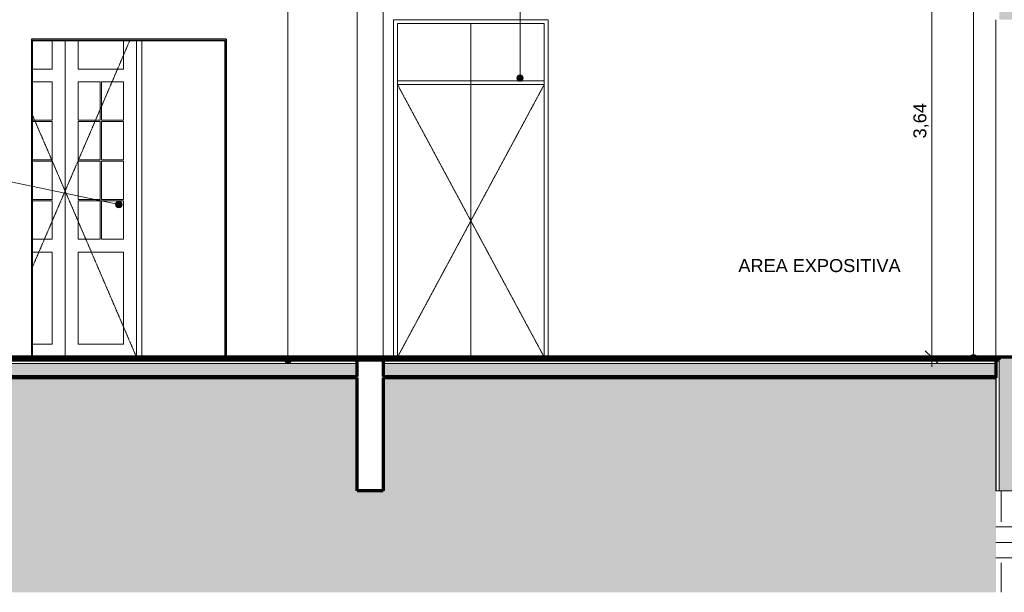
# Model space of a CAD drawing. Header units: millimetres. Extents: x -31894 to 53578, y -2162 to 8674.
# Tile 20 of 31: x 16677 to 24261, y -782 to 3630. Entities that reach past the tile are written whole.
import ezdxf

# ---------------------------------------------------------------- set-up
doc = ezdxf.new("R2010")
doc.units = ezdxf.units.MM
doc.linetypes.add('_Tracejado pequeno', pattern=[2.25, 1.5, -0.75])
for name, color, linetype, lineweight in [('A-ANNO-DIMS', 211, 'Continuous', 9), ('A-ANNO-DIMS-50', 211, 'Continuous', 9), ('A-DOOR', 31, 'Continuous', 18), ('A-DOOR-HDLN', 31, '_Tracejado pequeno', 18), ('A-FLOR', 192, 'Continuous', 18), ('A-FLOR-MCUT', 51, 'Continuous', 18), ('A-FLOR-PATT', 8, 'Continuous', 25), ('A-WALL', 113, 'Continuous', 18), ('A-WALL-PATT', 111, 'Continuous', 70), ('G-ANNO-TEXT', 231, 'Continuous', 9)]:
    doc.layers.add(name, color=color, linetype=linetype, lineweight=lineweight)
doc.styles.add('Arial_3', font='arial.ttf', dxfattribs={"height": 100})
doc.dimstyles.new('Diagonal_-_2_0mm_Arial', dxfattribs={"dimscale": 304.8, "dimtxt": 102.02594, "dimasz": 0.328084, "dimexe": 0.246063, "dimexo": 0.0625, "dimgap": 0.024606, "dimtad": 1, "dimlfac": 0.001, "dimrnd": 0.01, "dimzin": 0, "dimdsep": 46, "dimtxsty": 'Arial_3', "dimblk1": 'OBLIQUE', "dimblk2": 'OBLIQUE', "dimsah": 1, "dimcen": 0.09, "dimdle": 0.246063, "dimadec": 0, "dimazin": 0, "dimtfac": 1, "dimtdec": 4, "dimtix": 1, "dimtmove": 0, "dimatfit": 3, "dimfxl": 0.492126, "dimfxlon": 1, "dimtvp": 1, "dimtolj": 1, "dimtzin": 0, "dimarcsym": 2})
pattern_1 = [(0, (31815.66, 3294.04), (317.5, 317.5), [317.5, -317.5]), (0, (31815.66, 3413.1), (317.5, 317.5), [317.5, -317.5]), (0, (31815.66, 3532.16), (317.5, 317.5), [317.5, -317.5]), (90, (31855.35, 3571.85), (-317.5, 317.5), [317.5, -317.5]), (90, (31974.4, 3571.85), (-317.5, 317.5), [317.5, -317.5]), (90, (32093.48, 3571.85), (-317.5, 317.5), [317.5, -317.5])]

# ---------------------------------------------------------------- blocks, each defined once
blk = doc.blocks.new('Door_CV_Sem Chanfre - Door_CV_Sem Chanfre-4335708-CORTE B - MANTER _ CONSTRUIR')
at = {"layer": 'A-DOOR'}
for p, q in [((-848.9, 3470), (-848.9, 3250)), ((-748.9, 1030), (-748.9, 3470)), ((-748.9, 3470), (-748.9, 1030)), ((-648.9, 3250), (-648.9, 3470)), ((-298.9, 3470), (-298.9, 3250)), ((-198.9, 1030), (-198.9, 3470)), ((-198.9, 1030), (-198.9, 3470)), ((-158.9, 3470), (-158.9, 1030)), ((-848.9, 3250), (-998.9, 3250)), ((-298.9, 3250), (-648.9, 3250)), ((-998.9, 3150), (-848.9, 3150)), ((-848.9, 3150), (-848.9, 2855)), ((-648.9, 2855), (-648.9, 3150)), ((-648.9, 3150), (-478.9, 3150)), ((-478.9, 3150), (-478.9, 2855)), ((-468.9, 3150), (-298.9, 3150)), ((-468.9, 2855), (-468.9, 3150)), ((-298.9, 3150), (-298.9, 2855)), ((-848.9, 2855), (-998.9, 2855)), ((-998.9, 2845), (-848.9, 2845)), ((-848.9, 2845), (-848.9, 2550)), ((-478.9, 2855), (-648.9, 2855)), ((-648.9, 2550), (-648.9, 2845)), ((-648.9, 2845), (-478.9, 2845)), ((-478.9, 2845), (-478.9, 2550)), ((-298.9, 2855), (-468.9, 2855)), ((-468.9, 2845), (-298.9, 2845)), ((-468.9, 2550), (-468.9, 2845)), ((-298.9, 2845), (-298.9, 2550)), ((-848.9, 2550), (-998.9, 2550)), ((-998.9, 2540), (-848.9, 2540)), ((-848.9, 2540), (-848.9, 2245)), ((-478.9, 2550), (-648.9, 2550)), ((-648.9, 2245), (-648.9, 2540)), ((-648.9, 2540), (-478.9, 2540)), ((-478.9, 2540), (-478.9, 2245)), ((-298.9, 2550), (-468.9, 2550)), ((-468.9, 2540), (-298.9, 2540)), ((-468.9, 2245), (-468.9, 2540)), ((-298.9, 2540), (-298.9, 2245)), ((-848.9, 2245), (-998.9, 2245)), ((-998.9, 2235), (-848.9, 2235)), ((-848.9, 2235), (-848.9, 1940)), ((-478.9, 2245), (-648.9, 2245)), ((-648.9, 1940), (-648.9, 2235)), ((-648.9, 2235), (-478.9, 2235)), ((-478.9, 2235), (-478.9, 1940)), ((-298.9, 2245), (-468.9, 2245)), ((-468.9, 2235), (-298.9, 2235)), ((-468.9, 1940), (-468.9, 2235)), ((-298.9, 2235), (-298.9, 1940)), ((-848.9, 1940), (-998.9, 1940)), ((-478.9, 1940), (-648.9, 1940)), ((-298.9, 1940), (-468.9, 1940)), ((-998.9, 1840), (-848.9, 1840)), ((-848.9, 1840), (-848.9, 1130)), ((-648.9, 1130), (-648.9, 1840)), ((-648.9, 1840), (-298.9, 1840)), ((-298.9, 1840), (-298.9, 1130)), ((-848.9, 1130), (-998.9, 1130)), ((-298.9, 1130), (-648.9, 1130))]:
    blk.add_line(p, q, dxfattribs=at)
at = {"layer": 'A-DOOR-HDLN'}
for p, q in [((-250.4, 3470), (-748.9, 2310)), ((-748.9, 2310), (-998.9, 2891.8)), ((-998.9, 1728.2), (-748.9, 2310)), ((-748.9, 2310), (-198.9, 1030))]:
    blk.add_line(p, q, dxfattribs=at)
blk = doc.blocks.new('porta dupla - P01 - 1_19 x 2_60 m-4336734-CORTE B - MANTER _ CONSTRUIR')
at = {"layer": 'A-DOOR'}
for p, q in [((1781.4, 3630), (1781.4, 1030)), ((2971.4, 3630), (1781.4, 3630)), ((1811.4, 1030), (1811.4, 3600)), ((1811.4, 3600), (2941.4, 3600)), ((1811.4, 3600), (2376.4, 3600)), ((1811.4, 1030), (1811.4, 3600)), ((2376.4, 3600), (2941.4, 3600)), ((2376.4, 3600), (2376.4, 1030)), ((2376.4, 3600), (2376.4, 1030)), ((2941.4, 3600), (2941.4, 1030)), ((2941.4, 1030), (2941.4, 3600)), ((2971.4, 1030), (2971.4, 3630)), ((2941.4, 3160), (1811.4, 3160)), ((1811.4, 3160), (1811.4, 3130)), ((1811.4, 3130), (2941.4, 3130)), ((2941.4, 3130), (2941.4, 3160))]:
    blk.add_line(p, q, dxfattribs=at)
at = {"layer": 'A-DOOR-HDLN'}
for p, q in [((1811.4, 3130), (2941.4, 3130)), ((1811.4, 3130), (2376.4, 2080)), ((2941.4, 3130), (2376.4, 2080)), ((2376.4, 2080), (1811.4, 1030)), ((2376.4, 2080), (2941.4, 1030))]:
    blk.add_line(p, q, dxfattribs=at)
blk = doc.blocks.new('porta - vão e guarnição metálica - porta - vão e guarnição metálica-4361985-CORTE B - MANTER _ CONSTRUIR')
at = {"layer": 'A-DOOR', "lineweight": 25}
blk.add_hatch(color=254, dxfattribs=at).paths.add_polyline_path([(-998.9, 1040.7), (-998.9, 3470), (481.1, 3470), (481.1, 1040.7), (491.1, 1040.7), (491.1, 3480), (-1008.9, 3480), (-1008.9, 1040.7)], flags=0)
at = {"layer": 'A-DOOR', "color": 5, "lineweight": 25}
for p, q in [((491.1, 3480), (-1008.9, 3480)), ((-1008.9, 3480), (-1008.9, 1040.7)), ((-998.9, 1040.7), (-998.9, 3470)), ((-998.9, 3470), (481.1, 3470)), ((481.1, 3470), (481.1, 1040.7)), ((491.1, 3480), (491.1, 1040.7)), ((-1008.9, 1040.7), (-998.9, 1040.7)), ((491.1, 1040.7), (481.1, 1040.7))]:
    blk.add_line(p, q, dxfattribs=at)
blk = doc.blocks.new('DIMBLOCK9-CORTE B - MANTER _ CONSTRUIR')
at = {"layer": 'A-ANNO-DIMS-50', "lineweight": 18}
for p, q in [((23702.1, 4671.9), (23652.1, 4721.9)), ((23702.1, 4671.9), (23752.1, 4621.9)), ((23702.1, 1030), (23652.1, 1080)), ((23702.1, 1030), (23752.1, 980))]:
    blk.add_line(p, q, dxfattribs=at)
at = {"layer": 'A-ANNO-DIMS-50'}
for p, q in [((23702.1, 955), (23702.1, 4746.9)), ((23552.1, 4671.9), (23777.1, 4671.9)), ((23702.1, 4671.9), (23552.1, 4671.9)), ((23552.1, 1030), (23777.1, 1030)), ((23702.1, 1030), (23552.1, 1030))]:
    blk.add_line(p, q, dxfattribs=at)
at = {"layer": 'A-ANNO-DIMS-50', "color": 0, "insert": (23560.1, 2715.3), "char_height": 100, "width": 325.653, "attachment_point": 1, "rotation": 90, "line_spacing_factor": 0.941778, "style": 'Arial_3'}
blk.add_mtext('3,64', dxfattribs=at)
blk = doc.blocks.new('_Oblique')
at = {"color": 0, "linetype": 'ByBlock', "lineweight": -2}
blk.add_line((-0.5, -0.5), (0.5, 0.5), dxfattribs=at)

msp = doc.modelspace()

# ---------------------------------------------------------------- hatches: boundary and pattern name
at = {"layer": 'A-FLOR-PATT', "lineweight": 18}
h = msp.add_hatch(dxfattribs=at)
h.set_pattern_fill('FP_4', color=256, style=0, pattern_type=2)
h.set_pattern_definition([(50, (31815.66, 3294.04), (364.368, -31.8783), [38.1, -419.1]), (355, (31815.66, 3294.04), (-70.486, 382.113), [30.48, -335.28]), (100.451, (31846.03, 3291.38), (293.885, 350.2334), [32.38, -356.18]), (46.184, (31815.66, 3395.64), (542.158, -84.086), [57.15, -628.65]), (96.636, (31860.84, 3388.63), (474.805, 494.855), [48.57, -534.27]), (351.184, (31815.66, 3395.64), (474.81, 494.85), [45.72, -502.92]), (21, (31866.46, 3370.24), (303.2285, -204.5305), [38.1, -419.1]), (326, (31866.46, 3370.24), (123.604, 368.376), [30.48, -335.28]), (71.451, (31891.73, 3353.2), (426.834, 163.843), [32.38, -356.18]), (37.5, (31815.66, 3294.04), (6.1766, 169.1102), [16.764, -314.452, 16.764, -323.596, -336.55]), (37.5, (31815.66, 3294.04), (6.1766, 169.1102), [-671.576, 16.764, -319.786]), (7.5, (31815.66, 3294.04), (133.6389, 200.3615), [16.764, -177.292, 16.764, -306.832, -128.27]), (7.5, (31815.66, 3294.04), (133.6389, 200.3615), [-517.652, 16.764, -111.506]), (327.5, (31702.38, 3294.04), (271.1818, -11.4584), [16.764, -110.236, 16.764, -379.476, -525.78]), (327.5, (31702.38, 3294.04), (271.1818, -11.4584), [-523.24, 16.764, -509.016]), (317.5, (31651.58, 3294.04), (296.2585, 50.853), [16.764, -148.336, 16.764, -246.38, -373.38]), (317.5, (31651.58, 3294.04), (296.2585, 50.853), [-428.244, 16.764, -356.616])])
h.paths.add_polyline_path([(14776.361, 880), (19276.361, 880), (19276.361, 980), (14776.361, 980)], flags=0)
h.paths.add_polyline_path([(24196.361, 880), (24196.361, 980), (19476.361, 980), (19476.361, 880), (24111.441, 880)], flags=0)
h = msp.add_hatch(dxfattribs=at)
h.set_pattern_fill('FP_5', color=256, style=0, pattern_type=2)
h.set_pattern_definition(pattern_1)
h.paths.add_polyline_path([(19776.213, -781.587), (24196.361, -781.587), (24196.361, 870), (19476.361, 870), (19476.361, 0), (19276.361, 0), (19276.361, 870), (14776.361, 870), (14776.361, -140), (14426.361, -140), (14426.361, -781.587), (18620.152, -781.587)], flags=0)
h.paths.add_polyline_path([(36921.361, -781.587), (36921.361, -140), (36621.361, -140), (36621.361, 870), (30836.361, 870), (30836.361, -781.587), (36810.063, -781.587)], flags=0)
h = msp.add_hatch(dxfattribs=at)
h.set_pattern_fill('FP_5', color=256, style=0, pattern_type=2)
h.set_pattern_definition(pattern_1)
h.paths.add_polyline_path([(27868.639, -781.587), (30836.361, -781.587), (30836.361, 0), (30536.361, 0), (30536.361, 350), (24546.361, 350), (24546.361, 0), (24196.361, 0), (24196.361, -781.587), (26712.578, -781.587)], flags=0)
at = {"layer": 'A-WALL-PATT'}
msp.add_hatch(color=256, dxfattribs=at).paths.add_polyline_path([(24400.457, 0), (24521.361, 0), (24521.361, 5328.7), (24221.361, 5328.7), (24221.361, 3630), (24421.361, 3630), (24421.361, 1584), (24371.361, 1584), (24371.361, 1030), (24221.361, 1030), (24221.361, 0)], flags=0)
at = {"layer": 'G-ANNO-TEXT'}
h = msp.add_hatch(color=250, dxfattribs=at)
edge = h.paths.add_edge_path(flags=0)
edge.add_arc((20530.205, 3180.61), 25, 0, 360)
h = msp.add_hatch(color=250, dxfattribs=at)
edge = h.paths.add_edge_path(flags=0)
edge.add_arc((17439.763, 2205.626), 25, 0, 360)
h = msp.add_hatch(color=250, dxfattribs=at)
edge = h.paths.add_edge_path(flags=0)
edge.add_arc((18743.102, 1005.551), 25, 0, 360)
h = msp.add_hatch(color=250, dxfattribs=at)
edge = h.paths.add_edge_path(flags=0)
edge.add_arc((24023.102, 1025.136), 25, 0, 360)

# ---------------------------------------------------------------- linework, layer by layer
at = {"layer": 'A-FLOR', "lineweight": 70}
for p, q in [((24221.361, 1030), (14751.361, 1030)), ((14776.361, 1010), (24221.361, 1010)), ((19276.361, 880), (19276.361, 1010)), ((19476.361, 1010), (19476.361, 880)), ((24221.361, 1010), (24221.361, 1030)), ((14776.361, 880), (19276.361, 880)), ((19276.361, 870), (14776.361, 870)), ((19276.361, 0), (19276.361, 870)), ((19476.361, 880), (24196.361, 880)), ((24196.361, 870), (19476.361, 870)), ((19476.361, 870), (19476.361, 0)), ((19476.361, 0), (19276.361, 0))]:
    msp.add_line(p, q, dxfattribs=at)
at = {"layer": 'A-FLOR-MCUT'}
for p, q in [((19276.361, 980), (14776.361, 980)), ((24196.361, 980), (19476.361, 980))]:
    msp.add_line(p, q, dxfattribs=at)
at = {"layer": 'A-WALL'}
for p, q in [((19276.361, 1030), (19276.361, 4671.934)), ((19476.361, 4671.934), (19476.361, 1030)), ((19556.656, 1030), (19556.656, 3630)), ((19556.656, 3630), (20746.656, 3630)), ((20746.656, 3630), (20746.656, 1030)), ((24196.361, 1030), (24196.361, 3630)), ((17616.361, 3470), (17616.361, 1030)), ((16766.361, 1030), (16766.361, 1040.672)), ((18266.361, 1040.672), (18266.361, 1030)), ((24198.861, 0), (24198.861, 1030)), ((24221.361, 0), (24221.361, 1010)), ((19276.361, 870), (19276.361, 880)), ((19476.361, 880), (19476.361, 870)), ((24196.361, 870), (24196.361, 0)), ((24196.361, 0), (24546.361, 0))]:
    msp.add_line(p, q, dxfattribs=at)
at = {"layer": 'A-WALL', "lineweight": 70}
for p, q in [((24196.361, 1030), (24196.361, 870)), ((24371.361, 1030), (24221.361, 1030))]:
    msp.add_line(p, q, dxfattribs=at)
at = {"layer": 'G-ANNO-TEXT', "color": 250}
for p, q in [((18743.102, 1005.551), (18743.102, 7700.062)), ((20530.205, 3180.61), (20530.205, 7700.062)), ((24023.102, 1025.136), (24023.102, 7700.062)), ((17439.763, 2205.626), (14098.005, 2908.433))]:
    msp.add_line(p, q, dxfattribs=at)
for centre in [(20530.205, 3180.61), (17439.763, 2205.626), (18743.102, 1005.551), (24023.102, 1025.136)]:
    msp.add_circle(centre, 25, dxfattribs=at)

# ---------------------------------------------------------------- block references
at = {"layer": 'A-DOOR'}
for name in ['porta dupla - P01 - 1_19 x 2_60 m-4336734-CORTE B - MANTER _ CONSTRUIR', 'Door_CV_Sem Chanfre - Door_CV_Sem Chanfre-4335708-CORTE B - MANTER _ CONSTRUIR']:
    msp.add_blockref(name, (17775.246, 0), dxfattribs=at)
at = {"layer": 'A-DOOR', "color": 5, "lineweight": 25}
msp.add_blockref('porta - vão e guarnição metálica - porta - vão e guarnição metálica-4361985-CORTE B - MANTER _ CONSTRUIR', (17775.246, 0), dxfattribs=at)

# ---------------------------------------------------------------- texts
at = {"layer": 'G-ANNO-TEXT', "color": 7, "insert": (22212.168, 1785.679), "char_height": 100, "width": 1551.26531, "attachment_point": 1, "style": 'Arial_3'}
msp.add_mtext('AREA EXPOSITIVA', dxfattribs=at)

# ---------------------------------------------------------------- dimensions: what is measured, and where the dimension line sits
at = {"layer": 'A-ANNO-DIMS'}
dim = msp.add_linear_dim(base=(23702.142, 4671.934), p1=(23552.142, 1030), p2=(23552.142, 4671.934), angle=90, dimstyle='Diagonal_-_2_0mm_Arial', override={"dimpost": '<>', "dimfxl": 3641.933839}, dxfattribs=at)
dim.commit()
dim.dimension.update_dxf_attribs({"geometry": 'DIMBLOCK9-CORTE B - MANTER _ CONSTRUIR', "text_midpoint": (23643.551, 2850.967)})

doc.saveas('drawing.dxf')
